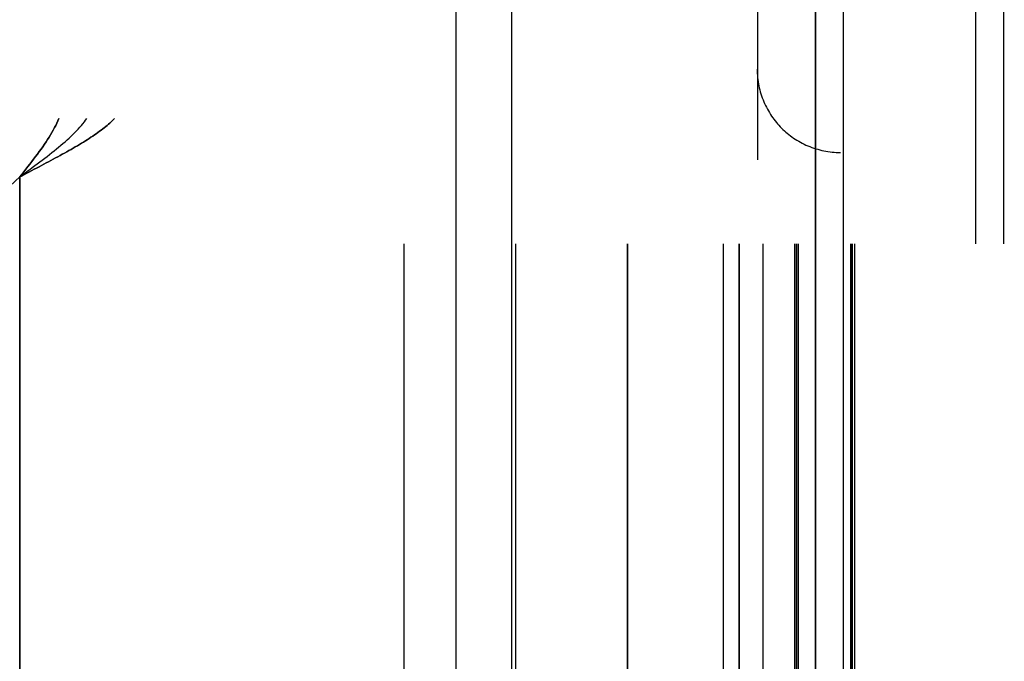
# Model space of a CAD drawing. Header units: millimetres. Extents: x -630 to 192, y -7 to 1615.
# Tile 199 of 249: x 79 to 103, y 1489 to 1504. Entities that reach past the tile are written whole.
import ezdxf

# ---------------------------------------------------------------- set-up
doc = ezdxf.new("R2010")
doc.units = ezdxf.units.MM
doc.header["$MEASUREMENT"] = 0
doc.layers.add('OVIDIO 160x80x72h', color=7, linetype='Continuous')

msp = doc.modelspace()

# ---------------------------------------------------------------- linework, layer by layer
at = {"layer": 'OVIDIO 160x80x72h', "extrusion": (0.045678, 0.114881, 0.992329)}
for points in [[(442.273, -1398.451), (442.273, -1291.595)], [(442.273, -1291.595), (442.273, -1398.451)], [(441.816, -1398.451), (441.816, -1291.595)], [(441.816, -1291.595), (441.816, -1398.451)], [(456.754, -1384.704), (456.754, -1329.513)], [(456.526, -1384.487), (456.526, -1330.083)]]:
    msp.add_lwpolyline(points, dxfattribs=at)
at = {"layer": 'OVIDIO 160x80x72h', "extrusion": (-0.235702, -0.235702, 0.942809)}
for points in [[(-973.148, 1372.889), (-973.148, 1267.481)], [(-965.138, 1361.589), (-965.138, 1257.048)]]:
    msp.add_lwpolyline(points, dxfattribs=at)
at = {"layer": 'OVIDIO 160x80x72h', "extrusion": (1, 0, 0)}
for points in [[(1499.098, 683.578), (1520.336, 683.578)], [(1450.349, 682.102), (1513.598, 682.102)], [(1513.598, 682.102), (1450.349, 682.102)], [(1502.104, 717.786), (803.771, 717.786)], [(803.771, 717.786), (1502.104, 717.786)], [(1502.104, 718.457), (803.771, 718.457)], [(803.771, 718.457), (1502.104, 718.457)], [(1500.7, 719.866), (1500.7, 718.366)], [(1500.7, 718.366), (1500.7, 719.866)], [(1493.603, 709.651), (1494.935, 710.317)], [(1494.318, 666.826), (1493.004, 669.455)]]:
    msp.add_lwpolyline(points, dxfattribs=at)
at = {"layer": 'OVIDIO 160x80x72h'}
for points in [[(102.275, 1520.336), (102.275, 1499.098)], [(102.946, 1520.336), (102.946, 1499.098)], [(98.429, 1513.598), (98.429, 1450.349)], [(98.429, 1450.349), (98.429, 1513.598)], [(99.1, 1513.598), (99.1, 1450.349)], [(89.788, 1512.67), (89.788, 803.771)], [(91.13, 1512.67), (91.13, 803.771)], [(79.313, 1500.7), (78.594, 1500.042), (77.895, 1499.363)], [(77.895, 1499.363), (78.594, 1500.042), (79.313, 1500.7)], [(77.895, 1499.363), (78.594, 1500.042), (79.313, 1500.7)], [(79.313, 1500.7), (78.594, 1500.042), (77.895, 1499.363)], [(79.313, 803.771), (79.313, 1500.7)], [(79.313, 803.771), (79.313, 1500.7)], [(79.313, 1500.7), (79.313, 803.771)], [(79.313, 1500.7), (79.313, 803.771)], [(88.546, 1484.888), (88.546, 1499.098)], [(91.229, 1484.888), (91.229, 1499.098)], [(93.912, 1464.098), (93.912, 1499.098)], [(93.912, 1499.098), (93.912, 1464.098)], [(96.225, 1464.098), (96.225, 1499.098)], [(96.596, 1499.098), (96.596, 1464.098)], [(96.596, 1464.098), (96.596, 1499.098)], [(97.174, 1464.098), (97.174, 1499.098)], [(97.937, 1499.098), (97.937, 1464.098)], [(97.937, 1464.098), (97.937, 1499.098)], [(97.982, 1464.098), (97.982, 1499.098)], [(98.027, 1464.098), (98.027, 1499.098)], [(99.279, 1499.098), (99.279, 1464.098)], [(99.279, 1464.098), (99.279, 1499.098)], [(99.324, 1464.098), (99.324, 1499.098)], [(99.368, 1499.098), (99.368, 1464.098)]]:
    msp.add_lwpolyline(points, dxfattribs=at)
at = {"layer": 'OVIDIO 160x80x72h', "extrusion": (1, 2.56846e-05, 8.30777e-08)}
for points in [[(1501.094, 682.518), (1519.089, 682.576)], [(1519.089, 680.99), (1501.099, 680.931)], [(1501.099, 680.931), (1519.089, 680.99)], [(1519.089, 682.576), (1501.094, 682.518)], [(1466.104, 679.158), (1497.104, 679.258)], [(1497.104, 679.258), (1466.104, 679.158)], [(1466.102, 679.867), (1497.102, 679.967)], [(1466.1, 680.576), (1497.1, 680.676)], [(1497.1, 680.676), (1466.1, 680.576)]]:
    msp.add_lwpolyline(points, dxfattribs=at)
at = {"layer": 'OVIDIO 160x80x72h', "extrusion": (0, -1.53093e-05, 1)}
msp.add_lwpolyline([(97.04, 1519.102), (97.041, 1501.109)], dxfattribs=at)
at = {"layer": 'OVIDIO 160x80x72h', "extrusion": (0.276089, -0.12261, 0.953279)}
for points in [[(1420.221, 678.673), (1420.221, 706.219)], [(1420.126, 678.673), (1420.126, 705.7)]]:
    msp.add_lwpolyline(points, dxfattribs=at)
at = {"layer": 'OVIDIO 160x80x72h', "extrusion": (0, 0.894427, 0.447214)}
for points in [[(-79.222, -30.215), (-79.815, -31.003), (-80.384, -31.809), (-80.93, -32.633), (-81.451, -33.473), (-81.946, -34.329), (-82.416, -35.198), (-82.859, -36.08), (-83.275, -36.974)], [(-83.275, -36.974), (-82.859, -36.08), (-82.416, -35.198), (-81.946, -34.329), (-81.451, -33.473), (-80.93, -32.633), (-80.384, -31.809), (-79.815, -31.003), (-79.222, -30.215)], [(-79.222, -30.215), (-79.815, -31.003), (-80.384, -31.809), (-80.93, -32.633), (-81.451, -33.473), (-81.946, -34.329), (-82.416, -35.198), (-82.859, -36.08), (-83.275, -36.974)]]:
    msp.add_lwpolyline(points, dxfattribs=at)
at = {"layer": 'OVIDIO 160x80x72h', "extrusion": (0.894427, 0, 0.447214)}
for points in [[(1502.104, 606.117), (1502.697, 605.329), (1503.266, 604.523), (1503.812, 603.699), (1504.333, 602.859), (1504.829, 602.004), (1505.298, 601.134), (1505.741, 600.252), (1506.157, 599.358)], [(1506.157, 599.358), (1505.741, 600.252), (1505.298, 601.134), (1504.829, 602.004), (1504.333, 602.859), (1503.812, 603.699), (1503.266, 604.523), (1502.697, 605.329), (1502.104, 606.117)], [(1502.104, 606.117), (1502.697, 605.329), (1503.266, 604.523), (1503.812, 603.699), (1504.333, 602.859), (1504.829, 602.004), (1505.298, 601.134), (1505.741, 600.252), (1506.157, 599.358)], [(1506.157, 599.358), (1505.741, 600.252), (1505.298, 601.134), (1504.829, 602.004), (1504.333, 602.859), (1503.812, 603.699), (1503.266, 604.523), (1502.697, 605.329), (1502.104, 606.117)], [(1502.104, 606.117), (1502.697, 605.329), (1503.266, 604.523), (1503.812, 603.699), (1504.333, 602.859), (1504.829, 602.004), (1505.298, 601.134), (1505.741, 600.252), (1506.157, 599.358)], [(1499.098, 579.972), (1499.096, 580.216), (1499.088, 580.462), (1499.074, 580.71), (1499.054, 580.96), (1499.028, 581.212), (1498.997, 581.465), (1498.959, 581.718), (1498.915, 581.973), (1498.864, 582.229), (1498.807, 582.485), (1498.744, 582.742), (1498.674, 582.999), (1498.597, 583.255), (1498.514, 583.511), (1498.423, 583.766), (1498.326, 584.021), (1498.222, 584.274), (1498.111, 584.526), (1497.994, 584.776), (1497.87, 585.024), (1497.739, 585.27), (1497.601, 585.513), (1497.456, 585.754), (1497.305, 585.991), (1497.148, 586.225), (1496.984, 586.456), (1496.814, 586.683), (1496.638, 586.905), (1496.456, 587.123), (1496.269, 587.337), (1496.075, 587.546), (1495.877, 587.75), (1495.673, 587.949), (1495.464, 588.142), (1495.25, 588.33), (1495.032, 588.512), (1494.809, 588.688), (1494.582, 588.858), (1494.352, 589.021), (1494.118, 589.179), (1493.88, 589.33), (1493.64, 589.474), (1493.397, 589.612), (1493.151, 589.743), (1492.903, 589.867), (1492.653, 589.985), (1492.401, 590.096), (1492.148, 590.2), (1491.893, 590.297), (1491.638, 590.387), (1491.382, 590.47), (1491.125, 590.547), (1490.869, 590.617), (1490.612, 590.681), (1490.356, 590.738), (1490.1, 590.788), (1489.845, 590.832), (1489.591, 590.87), (1489.338, 590.902), (1489.087, 590.927), (1488.837, 590.947), (1488.589, 590.961), (1488.343, 590.969), (1488.098, 590.972)], [(1488.098, 590.972), (1488.343, 590.969), (1488.589, 590.961), (1488.837, 590.947), (1489.087, 590.927), (1489.338, 590.902), (1489.591, 590.87), (1489.845, 590.832), (1490.1, 590.788), (1490.356, 590.738), (1490.612, 590.681), (1490.869, 590.617), (1491.125, 590.547), (1491.382, 590.47), (1491.638, 590.387), (1491.893, 590.297), (1492.148, 590.2), (1492.401, 590.096), (1492.653, 589.985), (1492.903, 589.867), (1493.151, 589.743), (1493.397, 589.612), (1493.64, 589.474), (1493.88, 589.33), (1494.118, 589.179), (1494.352, 589.021), (1494.582, 588.858), (1494.809, 588.688), (1495.032, 588.512), (1495.25, 588.33), (1495.464, 588.142), (1495.673, 587.949), (1495.877, 587.75), (1496.075, 587.546), (1496.269, 587.337), (1496.456, 587.123), (1496.638, 586.905), (1496.814, 586.683), (1496.984, 586.456), (1497.148, 586.225), (1497.305, 585.991), (1497.456, 585.754), (1497.601, 585.513), (1497.739, 585.27), (1497.87, 585.024), (1497.994, 584.776), (1498.111, 584.526), (1498.222, 584.274), (1498.326, 584.021), (1498.423, 583.766), (1498.514, 583.511), (1498.597, 583.255), (1498.674, 582.999), (1498.744, 582.742), (1498.807, 582.485), (1498.864, 582.229), (1498.915, 581.973), (1498.959, 581.718), (1498.997, 581.465), (1499.028, 581.212), (1499.054, 580.96), (1499.074, 580.71), (1499.088, 580.462), (1499.096, 580.216), (1499.098, 579.972)], [(1499.098, 579.972), (1499.095, 580.236), (1499.086, 580.502), (1499.07, 580.768), (1499.047, 581.035), (1499.018, 581.302), (1498.982, 581.569), (1498.939, 581.836), (1498.89, 582.102), (1498.834, 582.368), (1498.772, 582.633), (1498.703, 582.896), (1498.627, 583.158), (1498.544, 583.419), (1498.456, 583.677), (1498.36, 583.934), (1498.259, 584.188), (1498.151, 584.439), (1498.037, 584.687), (1497.916, 584.933), (1497.79, 585.174), (1497.659, 585.413), (1497.521, 585.648), (1497.378, 585.878), (1497.23, 586.105), (1497.077, 586.327), (1496.919, 586.545), (1496.756, 586.758), (1496.588, 586.967), (1496.416, 587.17), (1496.24, 587.369), (1496.06, 587.562), (1495.877, 587.75), (1495.689, 587.934), (1495.495, 588.114), (1495.297, 588.29), (1495.093, 588.462), (1494.885, 588.629), (1494.672, 588.792), (1494.454, 588.95), (1494.231, 589.103), (1494.005, 589.252), (1493.774, 589.395), (1493.539, 589.532), (1493.301, 589.664), (1493.059, 589.79), (1492.814, 589.91), (1492.566, 590.024), (1492.314, 590.132), (1492.06, 590.234), (1491.804, 590.329), (1491.546, 590.418), (1491.285, 590.5), (1491.023, 590.576), (1490.759, 590.645), (1490.495, 590.708), (1490.229, 590.764), (1489.962, 590.813), (1489.696, 590.855), (1489.428, 590.891), (1489.161, 590.92), (1488.895, 590.943), (1488.628, 590.959), (1488.363, 590.969), (1488.098, 590.972)], [(1488.098, 590.972), (1488.343, 590.969), (1488.589, 590.961), (1488.837, 590.947), (1489.087, 590.927), (1489.338, 590.902), (1489.591, 590.87), (1489.845, 590.832), (1490.1, 590.788), (1490.356, 590.738), (1490.612, 590.681), (1490.869, 590.617), (1491.125, 590.547), (1491.382, 590.47), (1491.638, 590.387), (1491.893, 590.297), (1492.148, 590.2), (1492.401, 590.096), (1492.653, 589.985), (1492.903, 589.867), (1493.151, 589.743), (1493.397, 589.612), (1493.64, 589.474), (1493.88, 589.33), (1494.118, 589.179), (1494.352, 589.021), (1494.582, 588.858), (1494.809, 588.688), (1495.032, 588.512), (1495.25, 588.33), (1495.464, 588.142), (1495.673, 587.949), (1495.877, 587.75), (1496.075, 587.546), (1496.269, 587.337), (1496.456, 587.123), (1496.638, 586.905), (1496.814, 586.683), (1496.984, 586.456), (1497.148, 586.225), (1497.305, 585.991), (1497.456, 585.754), (1497.601, 585.513), (1497.739, 585.27), (1497.87, 585.024), (1497.994, 584.776), (1498.111, 584.526), (1498.222, 584.274), (1498.326, 584.021), (1498.423, 583.766), (1498.514, 583.511), (1498.597, 583.255), (1498.674, 582.999), (1498.744, 582.742), (1498.807, 582.485), (1498.864, 582.229), (1498.915, 581.973), (1498.959, 581.718), (1498.997, 581.465), (1499.028, 581.212), (1499.054, 580.96), (1499.074, 580.71), (1499.088, 580.462), (1499.096, 580.216), (1499.098, 579.972)], [(1499.098, 579.972), (1499.096, 580.216), (1499.088, 580.462), (1499.074, 580.71), (1499.054, 580.96), (1499.028, 581.212), (1498.997, 581.465), (1498.959, 581.718), (1498.915, 581.973), (1498.864, 582.229), (1498.807, 582.485), (1498.744, 582.742), (1498.674, 582.999), (1498.597, 583.255), (1498.514, 583.511), (1498.423, 583.766), (1498.326, 584.021), (1498.222, 584.274), (1498.111, 584.526), (1497.994, 584.776), (1497.87, 585.024), (1497.739, 585.27), (1497.601, 585.513), (1497.456, 585.754), (1497.305, 585.991), (1497.148, 586.225), (1496.984, 586.456), (1496.814, 586.683), (1496.638, 586.905), (1496.456, 587.123), (1496.269, 587.337), (1496.075, 587.546), (1495.877, 587.75), (1495.673, 587.949), (1495.464, 588.142), (1495.25, 588.33), (1495.032, 588.512), (1494.809, 588.688), (1494.582, 588.858), (1494.352, 589.021), (1494.118, 589.179), (1493.88, 589.33), (1493.64, 589.474), (1493.397, 589.612), (1493.151, 589.743), (1492.903, 589.867), (1492.653, 589.985), (1492.401, 590.096), (1492.148, 590.2), (1491.893, 590.297), (1491.638, 590.387), (1491.382, 590.47), (1491.125, 590.547), (1490.869, 590.617), (1490.612, 590.681), (1490.356, 590.738), (1490.1, 590.788), (1489.845, 590.832), (1489.591, 590.87), (1489.338, 590.902), (1489.087, 590.927), (1488.837, 590.947), (1488.589, 590.961), (1488.343, 590.969), (1488.098, 590.972)]]:
    msp.add_lwpolyline(points, dxfattribs=at)
at = {"layer": 'OVIDIO 160x80x72h', "extrusion": (0, 1, 0)}
for points in [[(-81.594, 718.457), (-80.252, 717.786)], [(-80.252, 717.786), (-81.594, 718.457)], [(-79.313, 719.866), (-79.313, 718.366)], [(-93.912, 680.85), (-88.099, 692.478)], [(-88.099, 692.478), (-90.782, 693.819)], [(-90.782, 693.819), (-88.099, 692.478)], [(-88.099, 692.478), (-93.912, 680.85)], [(-89.44, 693.148), (-95.254, 681.521)], [(-90.782, 693.819), (-96.596, 682.192)], [(-96.596, 682.192), (-90.782, 693.819)], [(-91.006, 686.664), (-93.689, 688.005)], [(-93.912, 680.85), (-93.953, 680.771), (-93.996, 680.692), (-94.041, 680.614), (-94.088, 680.536), (-94.137, 680.458), (-94.188, 680.381), (-94.242, 680.305), (-94.298, 680.229), (-94.356, 680.154), (-94.416, 680.08), (-94.478, 680.007), (-94.543, 679.935), (-94.609, 679.864), (-94.678, 679.794), (-94.749, 679.726), (-94.822, 679.659), (-94.897, 679.593), (-94.974, 679.529), (-95.053, 679.467), (-95.134, 679.407), (-95.216, 679.348), (-95.301, 679.291), (-95.387, 679.237), (-95.475, 679.184), (-95.564, 679.133), (-95.655, 679.085), (-95.747, 679.039), (-95.84, 678.995), (-95.935, 678.954), (-96.031, 678.915), (-96.127, 678.878), (-96.225, 678.844), (-96.324, 678.813), (-96.423, 678.784), (-96.523, 678.757), (-96.624, 678.734), (-96.725, 678.713), (-96.826, 678.694), (-96.928, 678.679), (-97.03, 678.665), (-97.131, 678.655), (-97.233, 678.647), (-97.335, 678.642), (-97.436, 678.639), (-97.537, 678.639), (-97.637, 678.642), (-97.737, 678.647), (-97.836, 678.654), (-97.935, 678.664), (-98.033, 678.676), (-98.13, 678.69), (-98.226, 678.707), (-98.32, 678.726), (-98.414, 678.747), (-98.507, 678.77), (-98.598, 678.795), (-98.688, 678.823), (-98.777, 678.852), (-98.864, 678.882), (-98.95, 678.915), (-99.035, 678.949), (-99.118, 678.985), (-99.199, 679.022), (-99.279, 679.061)], [(-96.596, 682.192), (-93.912, 680.85)], [(-99.279, 679.061), (-99.199, 679.022), (-99.118, 678.985), (-99.035, 678.949), (-98.95, 678.915), (-98.864, 678.882), (-98.777, 678.852), (-98.688, 678.823), (-98.598, 678.795), (-98.507, 678.77), (-98.414, 678.747), (-98.32, 678.726), (-98.226, 678.707), (-98.13, 678.69), (-98.033, 678.676), (-97.935, 678.664), (-97.836, 678.654), (-97.737, 678.647), (-97.637, 678.642), (-97.537, 678.639), (-97.436, 678.639), (-97.335, 678.642), (-97.233, 678.647), (-97.131, 678.655), (-97.03, 678.665), (-96.928, 678.679), (-96.826, 678.694), (-96.725, 678.713), (-96.624, 678.734), (-96.523, 678.757), (-96.423, 678.784), (-96.324, 678.813), (-96.225, 678.844), (-96.127, 678.878), (-96.031, 678.915), (-95.935, 678.954), (-95.84, 678.995), (-95.747, 679.039), (-95.655, 679.085), (-95.564, 679.133), (-95.475, 679.184), (-95.387, 679.237), (-95.301, 679.291), (-95.216, 679.348), (-95.134, 679.407), (-95.053, 679.467), (-94.974, 679.529), (-94.897, 679.593), (-94.822, 679.659), (-94.749, 679.726), (-94.678, 679.794), (-94.609, 679.864), (-94.543, 679.935), (-94.478, 680.007), (-94.416, 680.08), (-94.356, 680.154), (-94.298, 680.229), (-94.242, 680.305), (-94.188, 680.381), (-94.137, 680.458), (-94.088, 680.536), (-94.041, 680.614), (-93.996, 680.692), (-93.953, 680.771), (-93.912, 680.85)], [(-93.912, 680.85), (-96.596, 682.192)], [(-95.286, 679.301), (-98.385, 680.85)], [(-95.701, 681.744), (-97.251, 678.646)], [(-97.937, 681.744), (-97.917, 681.735), (-97.897, 681.725), (-97.876, 681.716), (-97.855, 681.708), (-97.834, 681.7), (-97.812, 681.692), (-97.79, 681.685), (-97.767, 681.678), (-97.744, 681.672), (-97.721, 681.666), (-97.698, 681.661), (-97.674, 681.656), (-97.65, 681.652), (-97.626, 681.648), (-97.601, 681.645), (-97.577, 681.643), (-97.552, 681.641), (-97.527, 681.64), (-97.502, 681.639), (-97.477, 681.639), (-97.451, 681.64), (-97.426, 681.641), (-97.4, 681.643), (-97.375, 681.646), (-97.35, 681.649), (-97.324, 681.653), (-97.299, 681.657), (-97.274, 681.663), (-97.248, 681.669), (-97.223, 681.675), (-97.199, 681.682), (-97.174, 681.69), (-97.149, 681.699), (-97.125, 681.708), (-97.101, 681.718), (-97.078, 681.728), (-97.054, 681.739), (-97.031, 681.75), (-97.009, 681.762), (-96.986, 681.775), (-96.964, 681.788), (-96.943, 681.802), (-96.922, 681.816), (-96.901, 681.831), (-96.881, 681.846), (-96.861, 681.861), (-96.842, 681.877), (-96.823, 681.894), (-96.805, 681.911), (-96.787, 681.928), (-96.77, 681.945), (-96.753, 681.963), (-96.737, 681.981), (-96.722, 681.999), (-96.707, 682.018), (-96.692, 682.036), (-96.678, 682.055), (-96.665, 682.074), (-96.652, 682.094), (-96.64, 682.113), (-96.628, 682.133), (-96.617, 682.152), (-96.606, 682.172), (-96.596, 682.192)], [(-96.596, 682.192), (-96.606, 682.172), (-96.617, 682.152), (-96.628, 682.133), (-96.64, 682.113), (-96.652, 682.094), (-96.665, 682.074), (-96.678, 682.055), (-96.692, 682.036), (-96.707, 682.018), (-96.722, 681.999), (-96.737, 681.981), (-96.753, 681.963), (-96.77, 681.945), (-96.787, 681.928), (-96.805, 681.911), (-96.823, 681.894), (-96.842, 681.877), (-96.861, 681.861), (-96.881, 681.846), (-96.901, 681.831), (-96.922, 681.816), (-96.943, 681.802), (-96.964, 681.788), (-96.986, 681.775), (-97.009, 681.762), (-97.031, 681.75), (-97.054, 681.739), (-97.078, 681.728), (-97.101, 681.718), (-97.125, 681.708), (-97.149, 681.699), (-97.174, 681.69), (-97.199, 681.682), (-97.223, 681.675), (-97.248, 681.669), (-97.274, 681.663), (-97.299, 681.657), (-97.324, 681.653), (-97.35, 681.649), (-97.375, 681.646), (-97.4, 681.643), (-97.426, 681.641), (-97.451, 681.64), (-97.477, 681.639), (-97.502, 681.639), (-97.527, 681.64), (-97.552, 681.641), (-97.577, 681.643), (-97.601, 681.645), (-97.626, 681.648), (-97.65, 681.652), (-97.674, 681.656), (-97.698, 681.661), (-97.721, 681.666), (-97.744, 681.672), (-97.767, 681.678), (-97.79, 681.685), (-97.812, 681.692), (-97.834, 681.7), (-97.855, 681.708), (-97.876, 681.716), (-97.897, 681.725), (-97.917, 681.735), (-97.937, 681.744)], [(-99.279, 679.061), (-97.937, 681.744)], [(-97.937, 681.744), (-98.027, 681.789)], [(-98.027, 681.789), (-97.937, 681.744)], [(-97.937, 681.744), (-99.279, 679.061)], [(-98.027, 681.789), (-101.605, 683.578)], [(-98.608, 680.403), (-102.275, 682.236)], [(-99.279, 679.061), (-99.368, 679.106)], [(-99.368, 679.106), (-99.279, 679.061)], [(-102.946, 680.895), (-99.368, 679.106)], [(-101.113, 679.978), (-99.771, 682.661)], [(-101.605, 683.578), (-102.946, 680.895)], [(-102.946, 680.895), (-101.605, 683.578)], [(-84.62, 699.435), (-87.303, 700.776)], [(-82.444, 710.317), (-81.112, 709.651)], [(-99.39, 669.455), (-100.704, 666.826)]]:
    msp.add_lwpolyline(points, dxfattribs=at)
at = {"layer": 'OVIDIO 160x80x72h', "extrusion": (1, 5.03618e-08, -1.557e-05)}
for points in [[(1501.101, 680.933), (1501.096, 682.52)], [(1501.096, 682.52), (1501.101, 680.933)], [(1499.688, 680.726), (1499.683, 682.313)]]:
    msp.add_lwpolyline(points, dxfattribs=at)
at = {"layer": 'OVIDIO 160x80x72h', "extrusion": (0.326394, -0.003049, 0.945229)}
for points in [[(1499.963, 141.658), (1499.963, 141.705), (1499.964, 141.752), (1499.966, 141.8), (1499.969, 141.848), (1499.974, 141.897), (1499.979, 141.945), (1499.985, 141.994), (1499.993, 142.043), (1500.002, 142.093), (1500.011, 142.142), (1500.022, 142.191), (1500.035, 142.241), (1500.048, 142.29), (1500.063, 142.34), (1500.079, 142.389), (1500.096, 142.438), (1500.114, 142.487), (1500.134, 142.536), (1500.155, 142.584), (1500.177, 142.632), (1500.2, 142.679), (1500.225, 142.726), (1500.251, 142.773), (1500.278, 142.819), (1500.306, 142.864), (1500.335, 142.909), (1500.366, 142.953), (1500.397, 142.996), (1500.43, 143.038), (1500.464, 143.08), (1500.498, 143.12), (1500.534, 143.16), (1500.571, 143.198), (1500.609, 143.236), (1500.647, 143.272), (1500.686, 143.308), (1500.727, 143.342), (1500.767, 143.375), (1500.809, 143.407), (1500.851, 143.438), (1500.894, 143.467), (1500.938, 143.495), (1500.982, 143.522), (1501.026, 143.548), (1501.071, 143.572), (1501.116, 143.595), (1501.162, 143.617), (1501.208, 143.638), (1501.254, 143.657), (1501.3, 143.675), (1501.346, 143.691), (1501.393, 143.706), (1501.439, 143.72), (1501.486, 143.733), (1501.532, 143.744), (1501.579, 143.755), (1501.625, 143.764), (1501.671, 143.771), (1501.717, 143.778), (1501.763, 143.783), (1501.808, 143.787), (1501.853, 143.791), (1501.898, 143.793), (1501.942, 143.794)], [(1501.942, 143.794), (1501.898, 143.793), (1501.853, 143.791), (1501.808, 143.787), (1501.763, 143.783), (1501.717, 143.778), (1501.671, 143.771), (1501.625, 143.764), (1501.579, 143.755), (1501.532, 143.744), (1501.486, 143.733), (1501.439, 143.72), (1501.393, 143.706), (1501.346, 143.691), (1501.3, 143.675), (1501.254, 143.657), (1501.208, 143.638), (1501.162, 143.617), (1501.116, 143.595), (1501.071, 143.572), (1501.026, 143.548), (1500.982, 143.522), (1500.938, 143.495), (1500.894, 143.467), (1500.851, 143.438), (1500.809, 143.407), (1500.767, 143.375), (1500.727, 143.342), (1500.686, 143.308), (1500.647, 143.272), (1500.609, 143.236), (1500.571, 143.198), (1500.534, 143.16), (1500.498, 143.12), (1500.464, 143.08), (1500.43, 143.038), (1500.397, 142.996), (1500.366, 142.953), (1500.335, 142.909), (1500.306, 142.864), (1500.278, 142.819), (1500.251, 142.773), (1500.225, 142.726), (1500.2, 142.679), (1500.177, 142.632), (1500.155, 142.584), (1500.134, 142.536), (1500.114, 142.487), (1500.096, 142.438), (1500.079, 142.389), (1500.063, 142.34), (1500.048, 142.29), (1500.035, 142.241), (1500.022, 142.191), (1500.011, 142.142), (1500.002, 142.093), (1499.993, 142.043), (1499.985, 141.994), (1499.979, 141.945), (1499.974, 141.897), (1499.969, 141.848), (1499.966, 141.8), (1499.964, 141.752), (1499.963, 141.705), (1499.963, 141.658)], [(1499.958, 142.176), (1499.958, 142.223), (1499.959, 142.27), (1499.961, 142.318), (1499.964, 142.366), (1499.969, 142.414), (1499.974, 142.463), (1499.98, 142.512), (1499.988, 142.561), (1499.996, 142.61), (1500.006, 142.66), (1500.017, 142.709), (1500.03, 142.759), (1500.043, 142.808), (1500.058, 142.858), (1500.074, 142.907), (1500.091, 142.956), (1500.109, 143.005), (1500.129, 143.054), (1500.15, 143.102), (1500.172, 143.15), (1500.195, 143.197), (1500.22, 143.244), (1500.246, 143.291), (1500.273, 143.337), (1500.301, 143.382), (1500.33, 143.427), (1500.361, 143.471), (1500.392, 143.514), (1500.425, 143.556), (1500.459, 143.598), (1500.493, 143.638), (1500.529, 143.678), (1500.566, 143.716), (1500.603, 143.754), (1500.642, 143.79), (1500.681, 143.826), (1500.721, 143.86), (1500.762, 143.893), (1500.804, 143.925), (1500.846, 143.956), (1500.889, 143.985), (1500.932, 144.013), (1500.976, 144.04), (1501.021, 144.066), (1501.066, 144.09), (1501.111, 144.113), (1501.157, 144.135), (1501.202, 144.156), (1501.248, 144.175), (1501.295, 144.193), (1501.341, 144.209), (1501.388, 144.224), (1501.434, 144.238), (1501.481, 144.251), (1501.527, 144.262), (1501.574, 144.273), (1501.62, 144.281), (1501.666, 144.289), (1501.712, 144.296), (1501.757, 144.301), (1501.803, 144.305), (1501.848, 144.308), (1501.893, 144.31), (1501.937, 144.311)], [(1501.937, 144.311), (1501.893, 144.31), (1501.848, 144.308), (1501.803, 144.305), (1501.757, 144.301), (1501.712, 144.296), (1501.666, 144.289), (1501.62, 144.281), (1501.574, 144.273), (1501.527, 144.262), (1501.481, 144.251), (1501.434, 144.238), (1501.388, 144.224), (1501.341, 144.209), (1501.295, 144.193), (1501.248, 144.175), (1501.202, 144.156), (1501.157, 144.135), (1501.111, 144.113), (1501.066, 144.09), (1501.021, 144.066), (1500.976, 144.04), (1500.932, 144.013), (1500.889, 143.985), (1500.846, 143.956), (1500.804, 143.925), (1500.762, 143.893), (1500.721, 143.86), (1500.681, 143.826), (1500.642, 143.79), (1500.603, 143.754), (1500.566, 143.716), (1500.529, 143.678), (1500.493, 143.638), (1500.459, 143.598), (1500.425, 143.556), (1500.392, 143.514), (1500.361, 143.471), (1500.33, 143.427), (1500.301, 143.382), (1500.273, 143.337), (1500.246, 143.291), (1500.22, 143.244), (1500.195, 143.197), (1500.172, 143.15), (1500.15, 143.102), (1500.129, 143.054), (1500.109, 143.005), (1500.091, 142.956), (1500.074, 142.907), (1500.058, 142.858), (1500.043, 142.808), (1500.03, 142.759), (1500.017, 142.709), (1500.006, 142.66), (1499.996, 142.61), (1499.988, 142.561), (1499.98, 142.512), (1499.974, 142.463), (1499.969, 142.414), (1499.964, 142.366), (1499.961, 142.318), (1499.959, 142.27), (1499.958, 142.223), (1499.958, 142.176)], [(1497.993, 138.668), (1498.037, 138.669), (1498.082, 138.671), (1498.127, 138.674), (1498.172, 138.678), (1498.218, 138.683), (1498.264, 138.689), (1498.31, 138.696), (1498.356, 138.705), (1498.403, 138.715), (1498.449, 138.725), (1498.496, 138.737), (1498.542, 138.751), (1498.589, 138.765), (1498.635, 138.781), (1498.681, 138.798), (1498.728, 138.816), (1498.773, 138.835), (1498.819, 138.856), (1498.864, 138.877), (1498.909, 138.9), (1498.954, 138.925), (1498.998, 138.95), (1499.041, 138.977), (1499.084, 139.005), (1499.126, 139.034), (1499.168, 139.064), (1499.209, 139.095), (1499.249, 139.128), (1499.288, 139.161), (1499.327, 139.196), (1499.364, 139.231), (1499.401, 139.268), (1499.437, 139.305), (1499.472, 139.343), (1499.505, 139.383), (1499.538, 139.423), (1499.57, 139.463), (1499.6, 139.505), (1499.63, 139.547), (1499.658, 139.59), (1499.685, 139.633), (1499.711, 139.677), (1499.735, 139.722), (1499.759, 139.767), (1499.781, 139.812), (1499.802, 139.858), (1499.821, 139.904), (1499.84, 139.95), (1499.857, 139.997), (1499.873, 140.043), (1499.888, 140.09), (1499.901, 140.137), (1499.913, 140.183), (1499.925, 140.23), (1499.934, 140.277), (1499.943, 140.323), (1499.951, 140.37), (1499.957, 140.416), (1499.962, 140.462), (1499.967, 140.508), (1499.97, 140.553), (1499.972, 140.598), (1499.973, 140.643), (1499.973, 140.688)], [(1499.973, 140.688), (1499.973, 140.643), (1499.972, 140.598), (1499.97, 140.553), (1499.967, 140.508), (1499.962, 140.462), (1499.957, 140.416), (1499.951, 140.37), (1499.943, 140.323), (1499.934, 140.277), (1499.925, 140.23), (1499.913, 140.183), (1499.901, 140.137), (1499.888, 140.09), (1499.873, 140.043), (1499.857, 139.997), (1499.84, 139.95), (1499.821, 139.904), (1499.802, 139.858), (1499.781, 139.812), (1499.759, 139.767), (1499.735, 139.722), (1499.711, 139.677), (1499.685, 139.633), (1499.658, 139.59), (1499.63, 139.547), (1499.6, 139.505), (1499.57, 139.463), (1499.538, 139.423), (1499.505, 139.383), (1499.472, 139.343), (1499.437, 139.305), (1499.401, 139.268), (1499.364, 139.231), (1499.327, 139.196), (1499.288, 139.161), (1499.249, 139.128), (1499.209, 139.095), (1499.168, 139.064), (1499.126, 139.034), (1499.084, 139.005), (1499.041, 138.977), (1498.998, 138.95), (1498.954, 138.925), (1498.909, 138.9), (1498.864, 138.877), (1498.819, 138.856), (1498.773, 138.835), (1498.728, 138.816), (1498.681, 138.798), (1498.635, 138.781), (1498.589, 138.765), (1498.542, 138.751), (1498.496, 138.737), (1498.449, 138.725), (1498.403, 138.715), (1498.356, 138.705), (1498.31, 138.696), (1498.264, 138.689), (1498.218, 138.683), (1498.172, 138.678), (1498.127, 138.674), (1498.082, 138.671), (1498.037, 138.669), (1497.993, 138.668)], [(1499.973, 140.688), (1499.973, 140.638), (1499.971, 140.587), (1499.969, 140.537), (1499.965, 140.487), (1499.96, 140.437), (1499.953, 140.387), (1499.945, 140.337), (1499.936, 140.287), (1499.926, 140.238), (1499.915, 140.189), (1499.902, 140.14), (1499.888, 140.092), (1499.873, 140.044), (1499.857, 139.997), (1499.84, 139.95), (1499.821, 139.904), (1499.802, 139.858), (1499.781, 139.813), (1499.76, 139.769), (1499.737, 139.726), (1499.714, 139.683), (1499.689, 139.641), (1499.664, 139.599), (1499.637, 139.559), (1499.61, 139.519), (1499.583, 139.481), (1499.554, 139.443), (1499.525, 139.406), (1499.495, 139.37), (1499.464, 139.335), (1499.433, 139.301), (1499.401, 139.268), (1499.369, 139.235), (1499.335, 139.203), (1499.301, 139.172), (1499.265, 139.141), (1499.229, 139.111), (1499.192, 139.082), (1499.154, 139.054), (1499.115, 139.026), (1499.075, 138.999), (1499.034, 138.972), (1498.992, 138.947), (1498.95, 138.923), (1498.907, 138.899), (1498.863, 138.877), (1498.819, 138.855), (1498.773, 138.835), (1498.727, 138.816), (1498.681, 138.797), (1498.634, 138.78), (1498.586, 138.764), (1498.538, 138.749), (1498.49, 138.736), (1498.441, 138.723), (1498.392, 138.712), (1498.343, 138.702), (1498.293, 138.694), (1498.243, 138.686), (1498.193, 138.68), (1498.143, 138.675), (1498.093, 138.671), (1498.043, 138.669), (1497.993, 138.668)], [(1497.993, 138.668), (1498.037, 138.669), (1498.082, 138.671), (1498.127, 138.674), (1498.172, 138.678), (1498.218, 138.683), (1498.264, 138.689), (1498.31, 138.696), (1498.356, 138.705), (1498.403, 138.715), (1498.449, 138.725), (1498.496, 138.737), (1498.542, 138.751), (1498.589, 138.765), (1498.635, 138.781), (1498.681, 138.798), (1498.728, 138.816), (1498.773, 138.835), (1498.819, 138.856), (1498.864, 138.877), (1498.909, 138.9), (1498.954, 138.925), (1498.998, 138.95), (1499.041, 138.977), (1499.084, 139.005), (1499.126, 139.034), (1499.168, 139.064), (1499.209, 139.095), (1499.249, 139.128), (1499.288, 139.161), (1499.327, 139.196), (1499.364, 139.231), (1499.401, 139.268), (1499.437, 139.305), (1499.472, 139.343), (1499.505, 139.383), (1499.538, 139.423), (1499.57, 139.463), (1499.6, 139.505), (1499.63, 139.547), (1499.658, 139.59), (1499.685, 139.633), (1499.711, 139.677), (1499.735, 139.722), (1499.759, 139.767), (1499.781, 139.812), (1499.802, 139.858), (1499.821, 139.904), (1499.84, 139.95), (1499.857, 139.997), (1499.873, 140.043), (1499.888, 140.09), (1499.901, 140.137), (1499.913, 140.183), (1499.925, 140.23), (1499.934, 140.277), (1499.943, 140.323), (1499.951, 140.37), (1499.957, 140.416), (1499.962, 140.462), (1499.967, 140.508), (1499.97, 140.553), (1499.972, 140.598), (1499.973, 140.643), (1499.973, 140.688)], [(1499.973, 140.688), (1499.973, 140.643), (1499.972, 140.598), (1499.97, 140.553), (1499.967, 140.508), (1499.962, 140.462), (1499.957, 140.416), (1499.951, 140.37), (1499.943, 140.323), (1499.934, 140.277), (1499.925, 140.23), (1499.913, 140.183), (1499.901, 140.137), (1499.888, 140.09), (1499.873, 140.043), (1499.857, 139.997), (1499.84, 139.95), (1499.821, 139.904), (1499.802, 139.858), (1499.781, 139.812), (1499.759, 139.767), (1499.735, 139.722), (1499.711, 139.677), (1499.685, 139.633), (1499.658, 139.59), (1499.63, 139.547), (1499.6, 139.505), (1499.57, 139.463), (1499.538, 139.423), (1499.505, 139.383), (1499.472, 139.343), (1499.437, 139.305), (1499.401, 139.268), (1499.364, 139.231), (1499.327, 139.196), (1499.288, 139.161), (1499.249, 139.128), (1499.209, 139.095), (1499.168, 139.064), (1499.126, 139.034), (1499.084, 139.005), (1499.041, 138.977), (1498.998, 138.95), (1498.954, 138.925), (1498.909, 138.9), (1498.864, 138.877), (1498.819, 138.856), (1498.773, 138.835), (1498.728, 138.816), (1498.681, 138.798), (1498.635, 138.781), (1498.589, 138.765), (1498.542, 138.751), (1498.496, 138.737), (1498.449, 138.725), (1498.403, 138.715), (1498.356, 138.705), (1498.31, 138.696), (1498.264, 138.689), (1498.218, 138.683), (1498.172, 138.678), (1498.127, 138.674), (1498.082, 138.671), (1498.037, 138.669), (1497.993, 138.668)]]:
    msp.add_lwpolyline(points, dxfattribs=at)
at = {"layer": 'OVIDIO 160x80x72h', "extrusion": (1.55701e-05, -0.003235, 0.999995)}
msp.add_lwpolyline([(97.03, 1503.296), (97.031, 1503.246), (97.033, 1503.196), (97.036, 1503.145), (97.04, 1503.095), (97.046, 1503.045), (97.053, 1502.995), (97.061, 1502.946), (97.071, 1502.896), (97.081, 1502.847), (97.093, 1502.798), (97.106, 1502.749), (97.121, 1502.701), (97.136, 1502.654), (97.153, 1502.606), (97.171, 1502.56), (97.19, 1502.514), (97.21, 1502.468), (97.231, 1502.424), (97.253, 1502.38), (97.276, 1502.336), (97.3, 1502.294), (97.324, 1502.252), (97.35, 1502.211), (97.377, 1502.171), (97.404, 1502.131), (97.433, 1502.093), (97.462, 1502.055), (97.491, 1502.019), (97.522, 1501.983), (97.553, 1501.948), (97.584, 1501.914), (97.616, 1501.882), (97.649, 1501.85), (97.683, 1501.818), (97.717, 1501.787), (97.753, 1501.757), (97.79, 1501.727), (97.827, 1501.698), (97.866, 1501.67), (97.905, 1501.643), (97.945, 1501.616), (97.986, 1501.59), (98.028, 1501.565), (98.071, 1501.541), (98.114, 1501.518), (98.158, 1501.496), (98.203, 1501.475), (98.248, 1501.455), (98.294, 1501.436), (98.341, 1501.418), (98.388, 1501.402), (98.436, 1501.386), (98.484, 1501.372), (98.532, 1501.359), (98.581, 1501.347), (98.631, 1501.336), (98.68, 1501.327), (98.73, 1501.319), (98.78, 1501.312), (98.83, 1501.306), (98.88, 1501.302), (98.93, 1501.298), (98.98, 1501.297), (99.03, 1501.296)], dxfattribs=at)
at = {"layer": 'OVIDIO 160x80x72h', "extrusion": (-0.001021, 0.999999, 0.000352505)}
for points in [[(-101.488, 679.389), (-100.571, 679.706)], [(-100.571, 679.706), (-101.488, 679.389)], [(-101.733, 680.098), (-100.571, 680.499)], [(-101.978, 680.807), (-100.571, 681.293)], [(-100.571, 681.293), (-101.978, 680.807)]]:
    msp.add_lwpolyline(points, dxfattribs=at)
at = {"layer": 'OVIDIO 160x80x72h', "extrusion": (1, 5.03615e-08, -1.55699e-05)}
for points in [[(1499.098, 681.823), (1499.104, 680.236)], [(1499.104, 680.236), (1499.098, 681.823)]]:
    msp.add_lwpolyline(points, dxfattribs=at)
at = {"layer": 'OVIDIO 160x80x72h', "extrusion": (0.000995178, 0.999995, 0.002882)}
for points in [[(-97.763, 675.837), (-98.252, 677.255)], [(-98.466, 675.594), (-98.956, 677.012)], [(-98.956, 677.012), (-98.466, 675.594)], [(-100.293, 676.55), (-99.804, 675.132)], [(-100.359, 674.94), (-100.848, 676.358)], [(-100.848, 676.358), (-100.359, 674.94)]]:
    msp.add_lwpolyline(points, dxfattribs=at)
at = {"layer": 'OVIDIO 160x80x72h'}
for points in [[(79.313, 1500.7, 718.366), (79.362, 1500.762, 718.365), (79.41, 1500.825, 718.362), (79.458, 1500.887, 718.356), (79.506, 1500.948, 718.348), (79.554, 1501.009, 718.338), (79.601, 1501.07, 718.326), (79.647, 1501.13, 718.312), (79.693, 1501.19, 718.295), (79.738, 1501.25, 718.276), (79.782, 1501.309, 718.256), (79.825, 1501.368, 718.233), (79.866, 1501.426, 718.208), (79.907, 1501.485, 718.182), (79.946, 1501.543, 718.154), (79.984, 1501.6, 718.124), (80.021, 1501.657, 718.092), (80.056, 1501.714, 718.058), (80.089, 1501.771, 718.024), (80.121, 1501.827, 717.987), (80.151, 1501.884, 717.949), (80.179, 1501.939, 717.91), (80.205, 1501.995, 717.87), (80.23, 1502.05, 717.828), (80.252, 1502.104, 717.786)], [(81.594, 1502.104, 718.457), (81.567, 1502.077, 718.509), (81.538, 1502.049, 718.562), (81.509, 1502.021, 718.613), (81.478, 1501.993, 718.664), (81.446, 1501.965, 718.714), (81.413, 1501.937, 718.763), (81.379, 1501.909, 718.811), (81.343, 1501.881, 718.859), (81.307, 1501.852, 718.905), (81.27, 1501.824, 718.951), (81.231, 1501.796, 718.996), (81.192, 1501.767, 719.04), (81.151, 1501.739, 719.083), (81.11, 1501.71, 719.125), (81.068, 1501.681, 719.166), (81.025, 1501.653, 719.206), (80.98, 1501.624, 719.245), (80.935, 1501.595, 719.283), (80.89, 1501.566, 719.32), (80.843, 1501.537, 719.356), (80.795, 1501.509, 719.391), (80.747, 1501.48, 719.425), (80.698, 1501.451, 719.457), (80.648, 1501.421, 719.488), (80.598, 1501.392, 719.519), (80.547, 1501.363, 719.548), (80.495, 1501.334, 719.576), (80.443, 1501.304, 719.602), (80.39, 1501.275, 719.628), (80.336, 1501.245, 719.652), (80.282, 1501.216, 719.675), (80.228, 1501.186, 719.696), (80.173, 1501.156, 719.717), (80.118, 1501.126, 719.736), (80.062, 1501.097, 719.754), (80.006, 1501.067, 719.77), (79.949, 1501.036, 719.785), (79.892, 1501.006, 719.799), (79.835, 1500.976, 719.812), (79.778, 1500.946, 719.823), (79.72, 1500.915, 719.833), (79.662, 1500.885, 719.842), (79.604, 1500.854, 719.849), (79.546, 1500.823, 719.855), (79.488, 1500.793, 719.86), (79.43, 1500.762, 719.863), (79.371, 1500.731, 719.865), (79.313, 1500.7, 719.866)], [(79.313, 1500.7, 719.866), (79.371, 1500.731, 719.865), (79.43, 1500.762, 719.863), (79.488, 1500.793, 719.86), (79.546, 1500.823, 719.855), (79.604, 1500.854, 719.849), (79.662, 1500.885, 719.842), (79.72, 1500.915, 719.833), (79.778, 1500.946, 719.823), (79.835, 1500.976, 719.812), (79.892, 1501.006, 719.799), (79.949, 1501.036, 719.785), (80.006, 1501.067, 719.77), (80.062, 1501.097, 719.754), (80.118, 1501.126, 719.736), (80.173, 1501.156, 719.717), (80.228, 1501.186, 719.696), (80.282, 1501.216, 719.675), (80.336, 1501.245, 719.652), (80.39, 1501.275, 719.628), (80.443, 1501.304, 719.602), (80.495, 1501.334, 719.576), (80.547, 1501.363, 719.548), (80.598, 1501.392, 719.519), (80.648, 1501.421, 719.488), (80.698, 1501.451, 719.457), (80.747, 1501.48, 719.425), (80.795, 1501.509, 719.391), (80.843, 1501.537, 719.356), (80.89, 1501.566, 719.32), (80.935, 1501.595, 719.283), (80.98, 1501.624, 719.245), (81.025, 1501.653, 719.206), (81.068, 1501.681, 719.166), (81.11, 1501.71, 719.125), (81.151, 1501.739, 719.083), (81.192, 1501.767, 719.04), (81.231, 1501.796, 718.996), (81.27, 1501.824, 718.951), (81.307, 1501.852, 718.905), (81.343, 1501.881, 718.859), (81.379, 1501.909, 718.811), (81.413, 1501.937, 718.763), (81.446, 1501.965, 718.714), (81.478, 1501.993, 718.664), (81.509, 1502.021, 718.613), (81.538, 1502.049, 718.562), (81.567, 1502.077, 718.509), (81.594, 1502.104, 718.457)], [(80.252, 1502.104, 717.786), (80.23, 1502.05, 717.828), (80.205, 1501.995, 717.87), (80.179, 1501.939, 717.91), (80.151, 1501.884, 717.949), (80.121, 1501.827, 717.987), (80.089, 1501.771, 718.024), (80.056, 1501.714, 718.058), (80.021, 1501.657, 718.092), (79.984, 1501.6, 718.124), (79.946, 1501.543, 718.154), (79.907, 1501.485, 718.182), (79.866, 1501.426, 718.208), (79.825, 1501.368, 718.233), (79.782, 1501.309, 718.256), (79.738, 1501.25, 718.276), (79.693, 1501.19, 718.295), (79.647, 1501.13, 718.312), (79.601, 1501.07, 718.326), (79.554, 1501.009, 718.338), (79.506, 1500.948, 718.348), (79.458, 1500.887, 718.356), (79.41, 1500.825, 718.362), (79.362, 1500.762, 718.365), (79.313, 1500.7, 718.366)], [(79.313, 1500.7, 719.121), (79.374, 1500.745, 719.119), (79.434, 1500.791, 719.116), (79.495, 1500.836, 719.111), (79.556, 1500.882, 719.103), (79.616, 1500.927, 719.093), (79.676, 1500.972, 719.081), (79.736, 1501.017, 719.067), (79.795, 1501.061, 719.051), (79.854, 1501.106, 719.033), (79.913, 1501.151, 719.012), (79.97, 1501.195, 718.99), (80.027, 1501.24, 718.966), (80.084, 1501.284, 718.94), (80.139, 1501.328, 718.913), (80.194, 1501.372, 718.883), (80.248, 1501.416, 718.851), (80.301, 1501.46, 718.818), (80.353, 1501.504, 718.783), (80.403, 1501.547, 718.746), (80.452, 1501.591, 718.708), (80.501, 1501.634, 718.667), (80.547, 1501.678, 718.626), (80.593, 1501.721, 718.582), (80.637, 1501.764, 718.537), (80.679, 1501.807, 718.491), (80.72, 1501.85, 718.442), (80.759, 1501.892, 718.393), (80.796, 1501.935, 718.342), (80.832, 1501.977, 718.289), (80.866, 1502.02, 718.235), (80.897, 1502.062, 718.18), (80.927, 1502.104, 718.123)]]:
    msp.add_polyline3d(points, dxfattribs=at)

doc.saveas('drawing.dxf')
